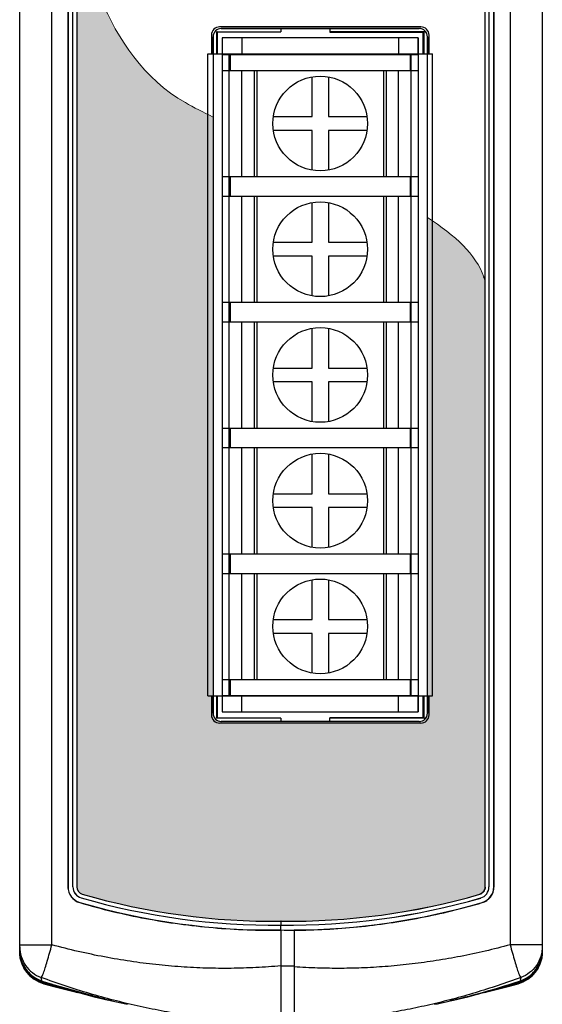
# Model space of a CAD drawing. Header units: millimetres. Extents: x 0 to 420, y 0 to 297.
# Tile 21 of 23: x 290 to 322, y 100 to 160. Entities that reach past the tile are written whole.
import ezdxf

# ---------------------------------------------------------------- set-up
doc = ezdxf.new("R2010")
doc.units = ezdxf.units.MM
doc.layers.add('Line', color=3, linetype='CONTINUOUS', lineweight=25)

msp = doc.modelspace()

# ---------------------------------------------------------------- hatches: boundary and pattern name
at = {"layer": 'Line'}
h = msp.add_hatch(color=18, dxfattribs=at)
edge = h.paths.add_edge_path()
edge.add_line((302.1567578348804, 153.9859115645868), (302.1568485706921, 117.4695194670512))
edge.add_arc((302.6568485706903, 117.4695207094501), 0.5, 180.000142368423, 270.0161339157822)
edge.add_line((302.6569893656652, 116.9695207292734), (306.315092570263, 116.9705508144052))
edge.add_line((306.315092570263, 116.9705508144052), (314.7761220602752, 116.9679981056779))
edge.add_arc((314.7762189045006, 117.4679980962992), 0.5, 269.98890246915, 360)
edge.add_line((315.2762189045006, 117.4679980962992), (315.2762189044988, 147.8335321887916))
edge.add_arc((315.6177482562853, 148.362570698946), 0.6297015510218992, 237.1550822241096, 237.7507855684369)
edge.add_spline(control_points=[(315.281737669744, 147.8300099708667), (316.9849023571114, 146.7447110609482), (318.2478926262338, 145.5618037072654), (318.7403798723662, 144.1958222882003)], knot_values=[3.698615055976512, 3.698615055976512, 3.698615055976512, 3.698615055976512, 4, 4, 4, 4], degree=3, periodic=0)
edge.add_arc((314.2298577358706, 142.4344993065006), 4.84221732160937, 18.844956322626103, 21.33024938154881, ccw=False)
edge.add_line((318.81251336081, 143.9985760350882), (318.812529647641, 106.8213309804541))
edge.add_spline(control_points=[(318.812529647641, 106.8213309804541), (318.8136834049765, 106.7560312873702), (318.7946516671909, 106.6792555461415), (318.7265315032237, 106.5474987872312), (318.6774157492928, 106.4911675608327), (318.5755932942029, 106.419058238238), (318.5276396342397, 106.396002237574), (318.4787565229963, 106.3818405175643)], knot_values=[0, 0, 0, 0, 0.3305453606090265, 0.3305453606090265, 0.6610907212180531, 0.6610907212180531, 0.8931093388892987, 0.8931093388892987, 0.8931093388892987, 0.8931093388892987], degree=3, periodic=0)
edge.add_arc((306.8577495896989, 146.494974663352), 41.762558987, 269.2595468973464, 286.1566081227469, ccw=False)
edge.add_line((306.3180526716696, 104.7359030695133), (306.3121813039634, 104.735905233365))
edge.add_arc((305.8083223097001, 146.4954246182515), 41.762558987, 253.7841653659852, 270.69128173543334, ccw=False)
edge.add_arc((294.2750293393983, 106.8384813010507), 0.462558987, 180.0000000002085, 253.7841653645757, ccw=False)
edge.add_line((293.812470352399, 106.8384813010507), (293.812470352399, 166.0597629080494))
edge.add_spline(control_points=[(293.812470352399, 166.0597629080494), (293.9730152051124, 165.1155009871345), (295.3852320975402, 157.677454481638), (300.456712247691, 154.8683093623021)], knot_values=[2.064254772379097, 2.064254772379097, 2.064254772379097, 2.064254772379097, 3, 3, 3, 3], degree=3, periodic=0)
edge.add_spline(control_points=[(300.456712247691, 154.8683093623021), (300.977405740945, 154.579484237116), (301.5574890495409, 154.2800836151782), (302.1567578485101, 153.9859115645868)], knot_values=[3, 3, 3, 3, 3.085081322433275, 3.085081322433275, 3.085081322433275, 3.085081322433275], degree=3, periodic=0)
h = msp.add_hatch(color=255, dxfattribs=at)
edge = h.paths.add_edge_path(flags=16)
edge.add_spline(control_points=[(297.6845719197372, 137.3512940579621), (297.2731965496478, 137.3512940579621), (296.940248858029, 137.6975596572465), (296.940248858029, 138.1222529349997), (296.940248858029, 138.5469462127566), (297.2731965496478, 138.8917320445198), (297.6845719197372, 138.8917320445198), (298.0944675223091, 138.8917320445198), (298.4274152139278, 138.5469462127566), (298.4274152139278, 138.1222529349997), (298.4274152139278, 137.6975596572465), (298.0944675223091, 137.3512940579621), (297.6845719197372, 137.3512940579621)], knot_values=[0, 0, 0, 0, 1, 1, 1, 2, 2, 2, 3, 3, 3, 4, 4, 4, 4], degree=3, periodic=0)
edge = h.paths.add_edge_path()
edge.add_spline(control_points=[(297.6845719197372, 139.0249111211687), (297.1844104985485, 139.0249111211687), (296.78191373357, 138.6209345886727), (296.78191373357, 138.1222529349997), (296.78191373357, 137.6228313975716), (297.1844104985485, 137.2195947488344), (297.6845719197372, 137.2195947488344), (298.1832535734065, 137.2195947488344), (298.5872301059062, 137.6228313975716), (298.5872301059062, 138.1222529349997), (298.5872301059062, 138.6209345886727), (298.1832535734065, 139.0249111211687), (297.6845719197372, 139.0249111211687)], knot_values=[0, 0, 0, 0, 1, 1, 1, 2, 2, 2, 3, 3, 3, 4, 4, 4, 4], degree=3, periodic=0)
h.paths.add_polyline_path([(298.2676003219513, 153.4575131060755), (296.9654049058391, 153.4575131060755), (296.9654049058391, 153.7216516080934), (298.2676003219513, 153.7216516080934)])
h.paths.add_polyline_path([(297.6091037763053, 138.7259980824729), (297.7585602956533, 138.7259980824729), (297.7585602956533, 138.2643106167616), (298.2957159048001, 138.2643106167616), (298.2957159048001, 138.1148540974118), (297.073427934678, 138.1148540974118), (297.073427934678, 138.2643106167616), (297.6091037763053, 138.2643106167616)], flags=0)
h.paths.add_polyline_path([(297.8961786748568, 137.6694440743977), (297.8961786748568, 137.5214673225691), (297.4714853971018, 137.5214673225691), (297.4714853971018, 137.6694440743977)], flags=0)
h.paths.add_polyline_path([(298.1092651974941, 137.9668773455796), (298.1092651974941, 137.8189005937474), (297.2583988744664, 137.8189005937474), (297.2583988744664, 137.9668773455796)], flags=0)
h.paths.add_polyline_path([(297.7985140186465, 145.174114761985), (297.4418900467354, 145.174114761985), (297.4418900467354, 145.7060911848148), (296.9047344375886, 145.7060911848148), (296.9047344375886, 146.0730735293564), (297.4418900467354, 146.0730735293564), (297.4418900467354, 146.6057898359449), (297.7985140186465, 146.6057898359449), (297.7985140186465, 146.0730735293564), (298.3371493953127, 146.0730735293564), (298.3371493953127, 145.7060911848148), (297.7985140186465, 145.7060911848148)])
h.paths.add_polyline_path([(297.1592544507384, 129.670531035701), (296.8514628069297, 129.670531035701), (296.8514628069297, 131.3086336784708), (297.1725723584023, 131.3086336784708), (297.8429070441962, 130.2150854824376), (297.8429070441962, 131.3086336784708), (298.1506986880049, 131.3086336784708), (298.1506986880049, 129.670531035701), (297.8192307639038, 129.670531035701), (297.1592544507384, 130.7389231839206)])
h.paths.add_polyline_path([(298.0160398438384, 121.9771899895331), (296.8633009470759, 121.9771899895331), (296.8633009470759, 123.6019747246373), (297.1932891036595, 123.6019747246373), (297.1932891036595, 122.2539065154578), (298.0160398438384, 122.2539065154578)])
edge = h.paths.add_edge_path(flags=0)
edge.add_line((297.7585602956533, 138.1148540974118), (297.6091037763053, 138.1148540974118))

# ---------------------------------------------------------------- linework, layer by layer
at = {"layer": 'Line', "color": 7, "linetype": 'Continuous'}
for p, q in [((290.3125, 102.920026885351), (290.3125, 194.0800463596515)), ((292.277595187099, 103.28955142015), (292.277595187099, 193.7104487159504)), ((320.3474048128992, 193.7104486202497), (320.3474048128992, 103.2895513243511)), ((322.3125, 194.0799731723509), (322.3125, 102.920026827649)), ((293.2625120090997, 190.1600000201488), (293.2625120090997, 106.8400000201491)), ((293.2724999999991, 190.1600000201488), (293.2724999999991, 106.8400000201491)), ((293.5725000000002, 106.8400000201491), (293.5725000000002, 190.1600000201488)), ((293.575991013, 106.8400000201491), (293.575991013, 190.1600000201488)), ((293.812470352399, 190.1584813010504), (293.812470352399, 106.8384813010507)), ((318.8125296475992, 106.8213309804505), (318.8124931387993, 190.1584813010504)), ((319.0439137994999, 190.1600000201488), (319.0439137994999, 106.8399691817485)), ((319.0474048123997, 190.1600000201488), (319.0474048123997, 106.8400000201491)), ((319.347404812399, 106.8400000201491), (319.347404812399, 190.1600000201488)), ((319.3573943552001, 106.8400000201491), (319.3573943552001, 190.1600000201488)), ((302.3542362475, 159.2091363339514), (302.3542362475, 157.8500000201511)), ((302.3542362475, 159.2091363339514), (306.3125, 159.2079305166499)), ((302.3542362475, 159.2091363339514), (302.3740972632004, 159.1992043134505)), ((314.8761220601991, 159.5089838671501), (302.5568869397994, 159.5074759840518)), ((314.7761515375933, 159.4089703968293), (302.6566782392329, 159.4073374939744)), ((302.6567577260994, 159.4076649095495), (314.7762189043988, 159.4076649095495)), ((306.3125, 159.4076649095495), (306.3125, 159.2079305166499)), ((309.3125, 159.4076649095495), (309.3125, 159.1800000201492)), ((315.0736895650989, 159.2105994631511), (309.3125, 159.2088444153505)), ((315.0736895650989, 159.2105994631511), (315.0124999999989, 159.1800000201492)), ((315.0736895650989, 157.8500000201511), (315.0736895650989, 159.2105994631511)), ((302.0567453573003, 159.0074747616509), (302.0567482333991, 157.8500000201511)), ((302.1567456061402, 158.9073362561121), (302.1567578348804, 153.9859115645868)), ((302.1567577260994, 157.8500000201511), (302.1567577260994, 158.9076649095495)), ((302.3740972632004, 159.1800000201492), (302.3740972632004, 159.1992043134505)), ((302.4125000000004, 159.1992043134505), (302.3740972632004, 159.1992043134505)), ((302.3740972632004, 159.1800000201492), (302.4125000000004, 159.1800000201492)), ((302.4125000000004, 159.1800000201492), (302.4125000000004, 157.8500000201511)), ((302.7124999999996, 158.8300000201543), (302.7124999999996, 157.8500000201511)), ((314.7124999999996, 158.8300000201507), (302.7124999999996, 158.8300000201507)), ((314.7124999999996, 158.8300000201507), (302.7124999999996, 158.8300000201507)), ((302.7124999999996, 158.8300000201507), (302.7124999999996, 117.5500000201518)), ((303.9125000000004, 158.8300000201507), (303.9125000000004, 157.8500000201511)), ((303.9125000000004, 158.8300000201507), (303.9125000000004, 157.8200000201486)), ((309.3125, 159.1800000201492), (315.0124999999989, 159.1800000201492)), ((313.5124999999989, 158.8300000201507), (313.5124999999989, 157.8500000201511)), ((313.5124999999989, 158.8300000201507), (313.5124999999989, 157.8200000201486)), ((314.7124999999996, 157.8500000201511), (314.7124999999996, 158.8300000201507)), ((314.7124999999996, 158.8300000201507), (314.7124999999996, 117.5500000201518)), ((315.0124999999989, 157.8500000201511), (315.0124999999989, 159.1800000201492)), ((315.2762189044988, 147.8335321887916), (315.2762189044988, 158.9089704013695)), ((315.2762189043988, 158.9076649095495), (315.2762189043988, 157.8500000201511)), ((315.3762189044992, 157.8500000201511), (315.3762189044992, 159.0089838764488)), ((301.8374999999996, 118.5300000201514), (301.8374999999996, 157.8500000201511)), ((301.8375090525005, 157.8500000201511), (315.5874909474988, 157.8500000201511)), ((302.7124999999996, 157.8200000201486), (314.7124999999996, 157.8200000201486)), ((303.1374999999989, 118.5300000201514), (303.1374999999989, 157.8500000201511)), ((303.2124999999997, 156.8400000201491), (303.2124999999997, 157.8200000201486)), ((314.2124999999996, 157.8200000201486), (314.2124999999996, 156.8400000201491)), ((314.2875000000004, 118.5300000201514), (314.2875000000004, 157.8500000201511)), ((315.5874999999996, 118.5300000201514), (315.5874999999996, 157.8500000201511)), ((302.7124999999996, 156.8400000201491), (314.7124999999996, 156.8400000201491)), ((303.9125000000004, 150.3400000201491), (303.9125000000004, 156.8400000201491)), ((304.6625000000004, 156.8400000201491), (304.6625000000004, 150.3400000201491)), ((304.8374999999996, 156.8400000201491), (304.8374999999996, 150.3400000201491)), ((312.5874999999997, 156.8400000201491), (312.5874999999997, 150.3400000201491)), ((312.7624999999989, 150.3400000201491), (312.7624999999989, 156.8400000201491)), ((313.5124999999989, 150.3400000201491), (313.5124999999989, 156.8400000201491)), ((308.2124999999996, 154.015000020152), (308.2124999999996, 156.4465713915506)), ((309.2124999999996, 156.4465713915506), (309.2124999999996, 154.015000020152)), ((302.1567578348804, 153.9859115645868), (302.1568485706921, 117.4695194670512)), ((305.8438112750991, 154.015000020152), (308.2124999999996, 154.015000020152)), ((309.2124999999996, 154.015000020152), (311.5811887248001, 154.015000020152)), ((308.2124999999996, 153.1650000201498), (305.8438112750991, 153.1650000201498)), ((308.2124999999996, 150.7334286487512), (308.2124999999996, 153.1650000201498)), ((311.5811887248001, 153.1650000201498), (309.2124999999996, 153.1650000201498)), ((309.2124999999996, 153.1650000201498), (309.2124999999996, 150.7334286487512)), ((302.7124999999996, 150.3400000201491), (314.7124999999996, 150.3400000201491)), ((303.2124999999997, 149.140000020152), (303.2124999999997, 150.3400000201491)), ((314.2124999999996, 150.3400000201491), (314.2124999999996, 149.140000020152)), ((302.7124999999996, 149.140000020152), (314.7124999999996, 149.140000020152)), ((303.9125000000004, 142.640000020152), (303.9125000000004, 149.140000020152)), ((304.6625000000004, 149.140000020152), (304.6625000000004, 142.640000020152)), ((304.8374999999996, 149.140000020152), (304.8374999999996, 142.640000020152)), ((312.5874999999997, 149.140000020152), (312.5874999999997, 142.640000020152)), ((312.7624999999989, 142.640000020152), (312.7624999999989, 149.140000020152)), ((313.5124999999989, 142.640000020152), (313.5124999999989, 149.140000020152)), ((308.2124999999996, 146.3150000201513), (308.2124999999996, 148.7465713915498)), ((309.2124999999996, 148.7465713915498), (309.2124999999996, 146.3150000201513)), ((315.2762189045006, 117.4679980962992), (315.2762189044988, 147.8335321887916)), ((305.8438112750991, 146.3150000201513), (308.2124999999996, 146.3150000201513)), ((309.2124999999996, 146.3150000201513), (311.5811887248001, 146.3150000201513)), ((308.2124999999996, 145.4650000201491), (305.8438112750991, 145.4650000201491)), ((308.2124999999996, 143.0334286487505), (308.2124999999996, 145.4650000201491)), ((311.5811887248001, 145.4650000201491), (309.2124999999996, 145.4650000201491)), ((309.2124999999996, 145.4650000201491), (309.2124999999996, 143.0334286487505)), ((302.7124999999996, 142.640000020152), (314.7124999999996, 142.640000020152)), ((303.2124999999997, 141.4400000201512), (303.2124999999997, 142.640000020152)), ((314.2124999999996, 142.640000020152), (314.2124999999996, 141.4400000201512)), ((302.7124999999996, 141.4400000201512), (314.7124999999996, 141.4400000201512)), ((303.9125000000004, 134.9400000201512), (303.9125000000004, 141.4400000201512)), ((304.6625000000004, 141.4400000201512), (304.6625000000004, 134.9400000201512)), ((304.8374999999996, 141.4400000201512), (304.8374999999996, 134.9400000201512)), ((312.5874999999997, 141.4400000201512), (312.5874999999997, 134.9400000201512)), ((312.7624999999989, 134.9400000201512), (312.7624999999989, 141.4400000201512)), ((313.5124999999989, 134.9400000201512), (313.5124999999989, 141.4400000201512)), ((308.2124999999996, 138.6150000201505), (308.2124999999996, 141.0465713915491)), ((309.2124999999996, 141.0465713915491), (309.2124999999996, 138.6150000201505)), ((305.8438112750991, 138.6150000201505), (308.2124999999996, 138.6150000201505)), ((309.2124999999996, 138.6150000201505), (311.5811887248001, 138.6150000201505)), ((308.2124999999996, 137.765000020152), (305.8438112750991, 137.765000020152)), ((308.2124999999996, 135.3334286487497), (308.2124999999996, 137.765000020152)), ((309.2124999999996, 137.765000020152), (309.2124999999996, 135.3334286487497)), ((311.5811887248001, 137.765000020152), (309.2124999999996, 137.765000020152)), ((302.7124999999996, 134.9400000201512), (314.7124999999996, 134.9400000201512)), ((303.2124999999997, 133.7400000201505), (303.2124999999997, 134.9400000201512)), ((314.2124999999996, 134.9400000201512), (314.2124999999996, 133.7400000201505)), ((302.7124999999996, 133.7400000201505), (314.7124999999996, 133.7400000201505)), ((303.9125000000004, 127.2400000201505), (303.9125000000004, 133.7400000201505)), ((304.6625000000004, 133.7400000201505), (304.6625000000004, 127.2400000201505)), ((304.8374999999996, 133.7400000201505), (304.8374999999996, 127.2400000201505)), ((308.2124999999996, 130.9150000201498), (308.2124999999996, 133.346571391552)), ((309.2124999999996, 133.346571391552), (309.2124999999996, 130.9150000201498)), ((312.5874999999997, 133.7400000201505), (312.5874999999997, 127.2400000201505)), ((312.7624999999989, 127.2400000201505), (312.7624999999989, 133.7400000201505)), ((313.5124999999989, 127.2400000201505), (313.5124999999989, 133.7400000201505)), ((305.8438112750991, 130.9150000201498), (308.2124999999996, 130.9150000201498)), ((309.2124999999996, 130.9150000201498), (311.5811887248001, 130.9150000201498)), ((308.2124999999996, 130.0650000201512), (305.8438112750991, 130.0650000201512)), ((308.2124999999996, 127.633428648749), (308.2124999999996, 130.0650000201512)), ((309.2124999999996, 130.0650000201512), (309.2124999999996, 127.633428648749)), ((311.5811887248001, 130.0650000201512), (309.2124999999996, 130.0650000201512)), ((302.7124999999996, 127.2400000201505), (314.7124999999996, 127.2400000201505)), ((303.2124999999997, 126.0400000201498), (303.2124999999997, 127.2400000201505)), ((314.2124999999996, 127.2400000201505), (314.2124999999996, 126.0400000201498)), ((302.7124999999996, 126.0400000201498), (314.7124999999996, 126.0400000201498)), ((303.9125000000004, 119.5400000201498), (303.9125000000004, 126.0400000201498)), ((304.6625000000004, 126.0400000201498), (304.6625000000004, 119.5400000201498)), ((304.8374999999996, 126.0400000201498), (304.8374999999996, 119.5400000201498)), ((312.5874999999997, 126.0400000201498), (312.5874999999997, 119.5400000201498)), ((312.7624999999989, 119.5400000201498), (312.7624999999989, 126.0400000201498)), ((313.5124999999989, 119.5400000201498), (313.5124999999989, 126.0400000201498)), ((308.2124999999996, 123.2150000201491), (308.2124999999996, 125.6465713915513)), ((309.2124999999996, 125.6465713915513), (309.2124999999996, 123.2150000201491)), ((305.8438112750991, 123.2150000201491), (308.2124999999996, 123.2150000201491)), ((309.2124999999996, 123.2150000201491), (311.5811887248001, 123.2150000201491)), ((308.2124999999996, 122.3650000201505), (305.8438112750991, 122.3650000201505)), ((308.2124999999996, 119.9334286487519), (308.2124999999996, 122.3650000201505)), ((309.2124999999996, 122.3650000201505), (309.2124999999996, 119.9334286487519)), ((311.5811887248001, 122.3650000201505), (309.2124999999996, 122.3650000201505)), ((302.7124999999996, 119.5400000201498), (314.7124999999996, 119.5400000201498)), ((303.2124999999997, 118.5600000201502), (303.2124999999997, 119.5400000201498)), ((314.2124999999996, 119.5400000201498), (314.2124999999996, 118.5600000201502)), ((301.8375090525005, 118.5300000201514), (315.5874909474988, 118.5300000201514)), ((302.0568459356, 118.5300000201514), (302.0568488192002, 117.369491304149)), ((302.1567578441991, 117.4705102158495), (302.1567578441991, 118.5300000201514)), ((302.3542362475, 118.5300000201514), (302.3542362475, 117.1708637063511)), ((302.4125000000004, 118.5300000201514), (302.4125000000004, 117.2000000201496)), ((302.7124999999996, 118.5600000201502), (314.7124999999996, 118.5600000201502)), ((302.7124999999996, 118.5300000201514), (302.7124999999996, 117.5500000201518)), ((303.9125000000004, 117.5500000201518), (303.9125000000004, 118.5600000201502)), ((303.9125000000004, 117.5500000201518), (303.9125000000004, 118.5300000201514)), ((313.5124999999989, 117.5500000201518), (313.5124999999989, 118.5600000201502)), ((313.5124999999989, 117.5500000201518), (313.5124999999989, 118.5300000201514)), ((314.7124999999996, 117.5500000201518), (314.7124999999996, 118.5300000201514)), ((315.0124999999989, 117.2000000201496), (315.0124999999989, 118.5300000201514)), ((315.0736895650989, 117.1694005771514), (315.0736895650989, 118.5300000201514)), ((315.2762189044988, 118.5300000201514), (315.2762189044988, 117.4705102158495)), ((315.3762189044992, 117.3679787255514), (315.3762189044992, 118.5300000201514)), ((302.3542362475, 117.1708637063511), (302.3740972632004, 117.180795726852)), ((306.3125, 117.172069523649), (302.3542362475, 117.1708637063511)), ((302.3740972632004, 117.2000000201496), (302.4125000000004, 117.2000000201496)), ((302.3740972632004, 117.2000000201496), (302.3740972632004, 117.180795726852)), ((302.3740972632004, 117.180795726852), (302.4125000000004, 117.180795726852)), ((302.7124999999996, 117.5500000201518), (314.7124999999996, 117.5500000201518)), ((302.7124999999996, 117.5500000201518), (314.7124999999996, 117.5500000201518)), ((306.3125, 117.172069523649), (306.3125, 116.9705102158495)), ((315.0124999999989, 117.2000000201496), (309.3125, 117.2000000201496)), ((309.3125, 116.9705102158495), (309.3125, 117.2000000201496)), ((315.0736895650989, 117.1694005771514), (309.3125, 117.171155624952)), ((315.0736895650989, 117.1694005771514), (315.0124999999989, 117.2000000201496)), ((314.8761220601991, 116.867978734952), (302.5569896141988, 116.8694925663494)), ((314.7762189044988, 116.9705102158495), (302.6567578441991, 116.9705102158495)), ((306.315092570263, 116.9705508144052), (302.6569893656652, 116.9695207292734)), ((314.7761220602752, 116.9679981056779), (306.315092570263, 116.9705508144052)), ((293.575991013, 106.8400000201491), (293.5725000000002, 106.8400000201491)), ((294.0779953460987, 106.1712005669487), (294.0770204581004, 106.1678484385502)), ((306.3180526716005, 104.7359030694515), (306.3121813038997, 104.7359052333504)), ((306.3125, 104.7357964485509), (306.3125, 104.5034913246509)), ((306.3125, 104.2000000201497), (306.3125, 104.5000000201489)), ((306.3125, 104.1860347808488), (306.3125, 98.50758346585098)), ((307.1124999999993, 104.1835577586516), (307.1124999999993, 98.52698023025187)), ((290.3125, 103.28955140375), (292.277595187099, 103.28955140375)), ((322.3125, 103.2895513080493), (320.3474048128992, 103.2895513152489)), ((290.3125, 102.920026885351), (290.3188101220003, 102.9200268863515)), ((290.3125, 102.8389646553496), (290.3125, 102.8387471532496)), ((322.3125, 102.9200268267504), (322.3061901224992, 102.920026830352)), ((322.3125, 102.9027000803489), (322.3125, 102.8641339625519)), ((322.3125, 102.8406198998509), (322.3125, 102.8387472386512)), ((306.3125, 102.0018406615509), (307.1124999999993, 102.0018406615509)), ((295.7596416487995, 99.90237828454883), (291.7075237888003, 101.0141700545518)), ((291.7225292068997, 100.9832124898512), (291.7075237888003, 101.0141700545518)), ((291.7225292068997, 100.9832124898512), (294.8774321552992, 100.1121016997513)), ((293.8614781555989, 100.3649353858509), (291.7451108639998, 100.9465948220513)), ((291.7987469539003, 100.906105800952), (291.7938536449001, 100.9071617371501)), ((317.7475918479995, 100.1121075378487), (320.9024737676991, 100.9832133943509)), ((320.8798913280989, 100.946595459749), (318.7635061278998, 100.3649313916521)), ((320.8311477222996, 100.9071621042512), (320.8262551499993, 100.9061063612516)), ((320.9075038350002, 100.9929629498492), (320.9024737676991, 100.9832133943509)), ((320.9174786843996, 101.0141708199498), (320.9075038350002, 100.9929629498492)), ((294.8774045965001, 100.112108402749), (295.7596493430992, 99.90237649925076)), ((316.8653600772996, 99.90237868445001), (317.7476033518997, 100.1121103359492))]:
    msp.add_line(p, q, dxfattribs=at)
at = {"layer": 'Line', "color": 7, "lineweight": 0}
for p, q in [((318.8124931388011, 190.1584813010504), (318.8125131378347, 144.5075523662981)), ((318.8124931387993, 190.1584813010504), (318.81251336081, 143.9985760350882)), ((293.812470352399, 106.8384813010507), (293.8124703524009, 166.1416765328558)), ((293.812470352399, 106.8384813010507), (293.812470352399, 166.0597629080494)), ((318.8125296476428, 106.8213309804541), (318.8125131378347, 144.5075523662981)), ((318.812529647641, 106.8213309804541), (318.81251336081, 143.9985760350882))]:
    msp.add_line(p, q, dxfattribs=at)
at = {"layer": 'Line', "color": 7, "linetype": 'Continuous', "lineweight": 0}
for q in [(306.3121813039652, 104.735905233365), (306.3121813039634, 104.735905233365)]:
    msp.add_line((306.3180526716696, 104.7359030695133), q, dxfattribs=at)
at = {"layer": 'Line', "color": 7, "linetype": 'Continuous'}
for points in [[(291.7937590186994, 100.9071871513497), (292.4876177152, 100.72202912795), (293.6269483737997, 100.4247909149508), (293.8615199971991, 100.3649247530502)], [(318.7634796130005, 100.3649246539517), (318.9952497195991, 100.4240728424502), (320.1359016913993, 100.7216368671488), (320.8312409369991, 100.9071871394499)]]:
    msp.add_lwpolyline(points, dxfattribs=at)
for centre in [(308.7124999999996, 153.5900000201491), (308.7124999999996, 145.890000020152), (308.7124999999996, 138.1900000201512), (308.7124999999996, 130.4900000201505), (308.7124999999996, 122.7900000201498)]:
    msp.add_circle(centre, 2.9, dxfattribs=at)
for centre, radius, start, end in [((302.5567453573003, 159.0074760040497), 0.5, 89.98377583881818, 180.000142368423), ((302.6567456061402, 158.907337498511), 0.5, 90.00771967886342, 180.000142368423), ((302.6567577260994, 158.9076649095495), 0.5, 90, 180), ((314.7762189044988, 158.9089704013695), 0.5, 0, 90.00771967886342), ((314.7762189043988, 158.9076649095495), 0.5, 0, 90), ((314.8762189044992, 159.0089838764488), 0.5, 0, 90.01109753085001), ((302.5568488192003, 117.3694925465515), 0.5, 180.000142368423, 270.0161339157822), ((302.6567578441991, 117.4705102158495), 0.5, 180, 270), ((302.6568485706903, 117.4695207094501), 0.5, 180.000142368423, 270.0161339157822), ((314.7762189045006, 117.4679980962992), 0.5, 269.98890246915, 0), ((314.7762189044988, 117.4705102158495), 0.5, 270, 0), ((314.8762189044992, 117.3679787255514), 0.5, 269.98890246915, 0), ((294.2724999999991, 106.8400000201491), 1, 180, 253.7219768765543), ((294.2724999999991, 106.8400000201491), 0.7, 180, 253.784165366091), ((294.2724999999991, 106.8400000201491), 0.696508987, 180, 253.784165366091), ((294.2750293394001, 106.8384813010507), 0.462558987, 180, 253.7841653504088), ((318.3475137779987, 106.8276493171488), 0.696508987, 286.1566081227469, 1.013501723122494), ((318.347404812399, 106.8400000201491), 1, 286.2777073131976, 0), ((305.8057929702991, 146.4969433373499), 42, 253.784165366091, 270.691259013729), ((305.8057929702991, 146.4969433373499), 41.99650898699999, 253.784165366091, 270.6913164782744), ((305.8083223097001, 146.4954246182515), 41.762558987, 253.7841653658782, 270.6952988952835), ((306.8552202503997, 146.4964933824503), 41.99650898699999, 269.2595468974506, 286.1566081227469), ((306.8552202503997, 146.4964933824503), 42, 269.2596084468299, 286.1566081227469), ((306.8577495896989, 146.494974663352), 41.762558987, 269.2555132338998, 286.1566081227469), ((305.7647400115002, 146.1964279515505), 42, 253.7219768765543, 270.7472672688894), ((306.8553817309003, 146.1964912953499), 42, 270.352226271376, 286.2777073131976), ((306.8553817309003, 146.1964912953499), 42.003491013, 269.2594496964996, 270.3507299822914), ((292.3125, 102.838747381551), 2, 180, 254.9681087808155), ((320.3125, 102.8387474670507), 2, 285.0318919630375, 0)]:
    msp.add_arc(centre, radius, start, end, dxfattribs=at)
at = {"layer": 'Line', "color": 7}
for centre, radius, start, end in [((315.6177482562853, 148.362570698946), 0.6297015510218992, 237.1550822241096, 237.7507855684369), ((314.2298577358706, 142.4344993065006), 4.84221732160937, 18.84495632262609, 21.33024938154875)]:
    msp.add_arc(centre, radius, start, end, dxfattribs=at)
at = {"layer": 'Line', "color": 7, "linetype": 'Continuous', "lineweight": 0}
for centre, radius, start, end in [((294.2750293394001, 106.8384813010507), 0.462558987, 180.0000000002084, 253.7841653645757), ((294.2750293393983, 106.8384813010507), 0.462558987, 180.0000000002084, 253.7841653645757), ((305.8083223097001, 146.4954246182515), 41.762558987, 253.7841653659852, 270.6912817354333), ((305.8083223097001, 146.4954246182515), 41.762558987, 253.7841653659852, 270.6912817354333), ((306.8577495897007, 146.494974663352), 41.762558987, 269.2595468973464, 286.1566081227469), ((306.8577495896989, 146.494974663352), 41.762558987, 269.2595468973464, 286.1566081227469)]:
    msp.add_arc(centre, radius, start, end, dxfattribs=at)
at = {"layer": 'Line', "color": 7, "lineweight": 0}
for points in [[(293.812470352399, 166.0597629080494), (293.9730152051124, 165.1155009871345), (295.3852320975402, 157.677454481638), (300.456712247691, 154.8683093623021)], [(300.456712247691, 154.8683093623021), (300.977405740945, 154.579484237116), (301.5574890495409, 154.2800836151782), (302.1567578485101, 153.9859115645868)], [(315.281737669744, 147.8300099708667), (316.9849023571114, 146.7447110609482), (318.2478926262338, 145.5618037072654), (318.7403798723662, 144.1958222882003)]]:
    msp.add_open_spline(points, degree=3, dxfattribs=at)
at = {"layer": 'Line', "color": 7, "linetype": 'Continuous'}
for points, knots in [([(293.2625120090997, 106.8400000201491), (293.2625120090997, 106.7859050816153), (293.271238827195, 106.6775141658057), (293.3101715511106, 106.5192823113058), (293.3739408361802, 106.3692846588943), (293.4609007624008, 106.2314459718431), (293.5688030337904, 106.1093075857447), (293.6948793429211, 106.0060178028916), (293.8358286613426, 105.9242537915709), (293.9374165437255, 105.8854652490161), (293.9893397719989, 105.8702869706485)], [0, 0, 0, 0, 0.1622848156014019, 0.3245687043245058, 0.4868503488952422, 0.6491279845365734, 0.8114023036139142, 0.9736762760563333, 1.135954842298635, 1.298243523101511, 1.298243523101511, 1.298243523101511, 1.298243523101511]), ([(318.4787565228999, 106.3818405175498), (318.5281055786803, 106.3961372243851), (318.6424593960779, 106.4509518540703), (318.7745393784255, 106.6040116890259), (318.8137918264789, 106.7498949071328), (318.8125296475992, 106.8213309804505)], [0, 0, 0, 0, 0.1541347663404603, 0.3721627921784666, 0.5865044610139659, 0.5865044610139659, 0.5865044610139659, 0.5865044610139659]), ([(318.6305601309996, 105.8702839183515), (318.6824849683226, 105.8854623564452), (318.7840773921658, 105.9242522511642), (318.9250332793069, 106.0060207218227), (319.0511143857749, 106.1093170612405), (319.1590168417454, 106.2314603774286), (319.2459730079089, 106.3692991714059), (319.3097377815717, 106.519292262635), (319.348667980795, 106.677518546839), (319.3573943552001, 106.7859060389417), (319.3573943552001, 106.8400000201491)], [0, 0, 0, 0, 0.1622934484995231, 0.3245812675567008, 0.486864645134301, 0.6491435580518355, 0.8114184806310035, 0.9736926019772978, 1.135969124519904, 1.298251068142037, 1.298251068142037, 1.298251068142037, 1.298251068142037]), ([(318.7914984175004, 106.6863976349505, 42.0675), (318.7833074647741, 106.6612798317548, 42.0675), (318.7634361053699, 106.6144929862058, 42.06750000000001), (318.736504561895, 106.57146648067, 42.0675), (318.7221892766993, 106.5520355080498, 42.0675)], [0, 0, 0, 0, 0.0792588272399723, 0.15166332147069, 0.15166332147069, 0.15166332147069, 0.15166332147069]), ([(318.7914984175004, 106.6863976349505, 42.0675), (318.7833074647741, 106.6612798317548, 42.0675), (318.7634361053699, 106.6144929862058, 42.06750000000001), (318.736504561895, 106.57146648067, 42.0675), (318.7221892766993, 106.5520355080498, 42.0675)], [0, 0, 0, 0, 0.0792588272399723, 0.15166332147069, 0.15166332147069, 0.15166332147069, 0.15166332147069]), ([(318.7914741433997, 106.6863508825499, 42.0675), (318.7832841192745, 106.6612395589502, 42.0675), (318.7634207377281, 106.6144741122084, 42.0675), (318.7365035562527, 106.5714657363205, 42.0675), (318.7221998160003, 106.552046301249, 42.0675)], [0, 0, 0, 0, 0.0792394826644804, 0.1515955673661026, 0.1515955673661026, 0.1515955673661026, 0.1515955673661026]), ([(293.9893397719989, 105.8702869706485), (295.3201372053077, 105.4812662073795), (298.0222774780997, 104.8346407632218), (302.1495397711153, 104.2705503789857), (304.9261069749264, 104.1683804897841), (306.3125, 104.1860347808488)], [0, 0, 0, 0, 4.159474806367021, 8.318977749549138, 12.47849402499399, 12.47849402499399, 12.47849402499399, 12.47849402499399]), ([(307.1124999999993, 104.1835577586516), (308.4096220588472, 104.1918913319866), (311.0047560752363, 104.3289013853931), (314.8600880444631, 104.8934850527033), (317.3855260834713, 105.5063410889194), (318.6305601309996, 105.8702839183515)], [0, 0, 0, 0, 3.891446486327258, 7.782882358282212, 11.6742930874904, 11.6742930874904, 11.6742930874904, 11.6742930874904]), ([(290.3125, 103.1666283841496), (290.3125006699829, 102.964307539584), (290.374898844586, 102.5569704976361), (290.6472785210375, 102.0042612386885), (291.0726273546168, 101.5583465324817), (291.4336944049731, 101.3595474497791), (291.6237162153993, 101.2898744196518)], [0, 0, 0, 0, 0.606962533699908, 1.213974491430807, 1.821067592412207, 2.428244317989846, 2.428244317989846, 2.428244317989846, 2.428244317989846]), ([(291.6236777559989, 101.289769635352), (291.6530685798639, 101.29105144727), (291.6984723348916, 101.414025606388), (291.7819022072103, 101.5839309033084), (291.8859926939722, 101.9093608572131), (292.0109704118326, 102.3081634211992), (292.1446479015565, 102.7818965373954), (292.2333824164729, 103.1160516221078), (292.277595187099, 103.28955140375)], [0, 0, 0, 0, 0.0882562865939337, 0.3052264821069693, 0.6407160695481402, 1.073335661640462, 1.574704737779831, 2.111838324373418, 2.111838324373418, 2.111838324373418, 2.111838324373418]), ([(306.3125, 102.0018406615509), (305.802311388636, 101.9556988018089), (304.7828604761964, 101.8836974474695), (303.2527746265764, 101.8369868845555), (301.7231586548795, 101.8513757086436), (300.1877939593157, 101.9273342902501), (298.6398633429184, 102.0657836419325), (297.0747822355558, 102.268444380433), (295.4905081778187, 102.5372202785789), (293.8864745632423, 102.8743866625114), (292.8158856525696, 103.1433141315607), (292.277595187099, 103.28955142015)], [0, 0, 0, 0, 1.536812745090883, 3.065014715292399, 4.591232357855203, 6.124627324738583, 7.67552307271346, 9.252339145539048, 10.85784890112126, 12.49500849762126, 14.16841153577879, 14.16841153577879, 14.16841153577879, 14.16841153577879]), ([(320.3474048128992, 103.2895513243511), (319.8407188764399, 103.1518996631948), (318.8325898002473, 102.897457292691), (317.3215463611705, 102.574399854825), (315.8269212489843, 102.311970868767), (314.3479530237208, 102.1083212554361), (312.884281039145, 101.9620977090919), (311.4341326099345, 101.8719004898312), (309.9922755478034, 101.8366066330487), (308.5522249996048, 101.8555600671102), (307.5926696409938, 101.9043503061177), (307.1124999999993, 101.9378026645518)], [0, 0, 0, 0, 1.575153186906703, 3.11840836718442, 4.634585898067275, 6.126575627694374, 7.596154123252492, 9.046431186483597, 10.4844077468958, 11.92198761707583, 13.36598813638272, 13.36598813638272, 13.36598813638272, 13.36598813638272]), ([(320.3474048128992, 103.2895513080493), (320.3916176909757, 103.1160515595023), (320.4803523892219, 102.7818965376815), (320.6140300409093, 102.3081634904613), (320.7390078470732, 101.9093609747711), (320.8430981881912, 101.5839310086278), (320.9265281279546, 101.4140257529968), (320.9719314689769, 101.2910515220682), (321.0013222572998, 101.2897696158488)], [0, 0, 0, 0, 0.5371335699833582, 1.038502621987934, 1.471122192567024, 1.806611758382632, 2.023581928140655, 2.111838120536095, 2.111838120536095, 2.111838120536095, 2.111838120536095]), ([(322.3125, 103.1666283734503), (322.3125000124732, 102.9642986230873), (322.2501057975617, 102.5569458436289), (321.9777378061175, 102.0042101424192), (321.5524030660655, 101.5582680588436), (321.1913419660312, 101.3594503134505), (321.0013230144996, 101.289769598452)], [0, 0, 0, 0, 0.6069892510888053, 1.214021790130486, 1.821125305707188, 2.428301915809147, 2.428301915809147, 2.428301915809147, 2.428301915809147]), ([(290.3125, 102.9701931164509), (290.3125161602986, 102.8037315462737), (290.3544859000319, 102.4692754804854), (290.5395557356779, 101.9999050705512), (290.8351690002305, 101.5906083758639), (291.1844667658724, 101.2994225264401), (291.4369674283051, 101.1674863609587), (291.5447425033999, 101.1225840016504)], [0, 0, 0, 0, 0.4993847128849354, 0.9988925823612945, 1.498562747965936, 1.998289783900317, 2.348554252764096, 2.348554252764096, 2.348554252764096, 2.348554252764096]), ([(290.3125, 102.8948154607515), (290.312516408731, 102.725774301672), (290.3558135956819, 102.3861012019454), (290.5466365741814, 101.9104470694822), (290.8509612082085, 101.4977098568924), (291.1930082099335, 101.2205344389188), (291.4298398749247, 101.0970975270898), (291.5188403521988, 101.0585712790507)], [0, 0, 0, 0, 0.5071234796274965, 1.014333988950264, 1.521704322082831, 2.029143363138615, 2.320087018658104, 2.320087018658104, 2.320087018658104, 2.320087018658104]), ([(291.5275607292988, 101.0809323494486), (291.431629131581, 101.1218520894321), (291.1891444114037, 101.2482911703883), (290.8446134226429, 101.5303848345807), (290.5438033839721, 101.9414536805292), (290.3597533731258, 102.4032895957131), (290.3157002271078, 102.7277681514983), (290.3128350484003, 102.8837564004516)], [0, 0, 0, 0, 0.3128828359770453, 0.8169574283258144, 1.320986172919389, 1.824942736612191, 2.292986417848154, 2.292986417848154, 2.292986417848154, 2.292986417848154]), ([(291.5101291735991, 101.0324463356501), (291.4299465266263, 101.0675525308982), (291.2000355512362, 101.1865571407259), (290.8605787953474, 101.4568083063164), (290.5509610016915, 101.871377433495), (290.3612341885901, 102.3394147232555), (290.3158000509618, 102.6689186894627), (290.3128454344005, 102.8273103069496)], [0, 0, 0, 0, 0.2625934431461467, 0.7745257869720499, 1.286398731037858, 1.798154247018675, 2.273411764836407, 2.273411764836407, 2.273411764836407, 2.273411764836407]), ([(321.0802587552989, 101.1225843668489), (321.1880417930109, 101.1674901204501), (321.4405496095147, 101.2994324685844), (321.7898528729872, 101.5906310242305), (322.0854578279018, 101.9999305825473), (322.2705172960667, 102.4692944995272), (322.3124838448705, 102.8037376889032), (322.3125, 102.9701930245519)], [0, 0, 0, 0, 0.3502904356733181, 0.8500181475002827, 1.349698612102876, 1.849187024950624, 2.348553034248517, 2.348553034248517, 2.348553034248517, 2.348553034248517]), ([(322.3121649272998, 102.8837550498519), (322.3092995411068, 102.7277611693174), (322.2652431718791, 102.4032706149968), (322.0811832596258, 101.9414286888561), (321.7803648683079, 101.5303624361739), (321.4358392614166, 101.2482812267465), (321.1933616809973, 101.1218479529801), (321.0974381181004, 101.0809317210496)], [0, 0, 0, 0, 0.4680605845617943, 0.9720361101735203, 1.476055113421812, 1.98012976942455, 2.292986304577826, 2.292986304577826, 2.292986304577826, 2.292986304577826]), ([(321.1061614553, 101.0585719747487), (321.1951702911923, 101.0971019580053), (321.4320092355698, 101.2205451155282), (321.7740618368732, 101.4977333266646), (322.0783775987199, 101.9104733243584), (322.2691897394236, 102.3861207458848), (322.3124835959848, 102.7257807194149), (322.3125, 102.8948154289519)], [0, 0, 0, 0, 0.2909711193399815, 0.7984099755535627, 1.305790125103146, 1.812981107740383, 2.320085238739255, 2.320085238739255, 2.320085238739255, 2.320085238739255]), ([(322.3121545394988, 102.8273089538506), (322.309199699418, 102.6689113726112), (322.2637621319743, 102.339394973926), (322.0740247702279, 101.8713513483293), (321.7643979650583, 101.4567848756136), (321.4249467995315, 101.1865464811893), (321.1950432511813, 101.0675479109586), (321.114869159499, 101.0324455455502)], [0, 0, 0, 0, 0.475275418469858, 0.9870501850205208, 1.498913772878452, 2.010846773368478, 2.273412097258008, 2.273412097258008, 2.273412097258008, 2.273412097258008]), ([(301.5767316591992, 98.8393145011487), (301.1926246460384, 98.88757227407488), (300.3219783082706, 99.00887447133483), (298.9661283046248, 99.24003869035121), (297.5064150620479, 99.54021028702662), (296.0417034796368, 99.893531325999), (294.5713428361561, 100.3012287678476), (293.0950443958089, 100.7644975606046), (292.1146720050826, 101.1084374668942), (291.6236769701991, 101.2897695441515)], [0, 0, 0, 0, 1.16137982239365, 2.636813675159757, 4.125447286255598, 5.63129478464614, 7.156123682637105, 8.70208074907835, 10.27230908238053, 10.27230908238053, 10.27230908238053, 10.27230908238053]), ([(291.6852531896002, 101.0701308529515), (291.6777790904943, 101.0909459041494), (291.663089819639, 101.1361014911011), (291.6427442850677, 101.2094206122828), (291.630052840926, 101.2618748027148), (291.6236769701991, 101.2897695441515)], [0, 0, 0, 0, 0.0663487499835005, 0.1423805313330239, 0.2282229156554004, 0.2282229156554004, 0.2282229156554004, 0.2282229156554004]), ([(291.6852531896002, 101.0701308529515), (293.1512012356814, 100.5849126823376), (294.8925505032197, 100.0935776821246), (296.654768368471, 99.6999515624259), (296.9104484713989, 99.64499344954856)], [0, 0, 0, 0, 4.632489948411, 5.417049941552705, 5.417049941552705, 5.417049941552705, 5.417049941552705]), ([(291.7075071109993, 101.0141887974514), (291.6969549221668, 101.0230310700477), (291.7104938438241, 101.0449913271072), (291.7171940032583, 101.0586848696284), (291.7181383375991, 101.0606658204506)], [0, 0, 0, 0, 0.0413014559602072, 0.0478850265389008, 0.0478850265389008, 0.0478850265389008, 0.0478850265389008]), ([(291.7938330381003, 100.907171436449), (291.7892597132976, 100.9084089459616), (291.7778964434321, 100.9132211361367), (291.7610872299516, 100.9265855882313), (291.7504675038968, 100.939311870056), (291.7451108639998, 100.9465948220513)], [0, 0, 0, 0, 0.0142133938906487, 0.0365867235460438, 0.0637089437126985, 0.0637089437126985, 0.0637089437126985, 0.0637089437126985]), ([(321.0013230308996, 101.28976954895), (320.5368457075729, 101.1182308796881), (319.6096048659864, 100.7920096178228), (318.2133806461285, 100.3496885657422), (316.8218771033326, 99.95698501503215), (315.4341373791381, 99.61279172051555), (314.0501044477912, 99.31630322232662), (312.6693471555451, 99.06665573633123), (311.6682314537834, 98.9187377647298), (311.1281482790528, 98.84935021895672), (311.0483475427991, 98.83932439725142)], [0, 0, 0, 0, 1.485423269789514, 2.948286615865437, 4.393141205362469, 5.822247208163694, 7.236918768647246, 8.638703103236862, 10.03098472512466, 10.27226893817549, 10.27226893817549, 10.27226893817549, 10.27226893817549]), ([(315.7145478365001, 99.64497947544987), (316.1841522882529, 99.7459356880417), (317.9440365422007, 100.1515212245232), (319.6813514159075, 100.6536087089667), (320.9397500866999, 101.0701319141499)], [0, 0, 0, 0, 1.441001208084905, 5.417624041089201, 5.417624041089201, 5.417624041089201, 5.417624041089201]), ([(320.9174954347, 101.01418068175), (320.9280476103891, 101.0230235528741), (320.9145568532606, 101.0449058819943), (320.9078692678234, 101.0585542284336), (320.9069528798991, 101.060472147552)], [0, 0, 0, 0, 0.041302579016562, 0.0476793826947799, 0.0476793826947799, 0.0476793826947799, 0.0476793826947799]), ([(321.0013230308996, 101.28976954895), (320.9949471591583, 101.2618748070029), (320.9822561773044, 101.2094204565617), (320.9619089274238, 101.1361026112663), (320.9472239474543, 101.0909463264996), (320.9397500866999, 101.0701319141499)], [0, 0, 0, 0, 0.0858423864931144, 0.1618741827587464, 0.2282208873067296, 0.2282208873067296, 0.2282208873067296, 0.2282208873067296])]:
    msp.add_open_spline(points, degree=3, knots=knots, dxfattribs=at)
at = {"layer": 'Line', "color": 7, "linetype": 'Continuous', "lineweight": 0}
for points in [[(318.8125296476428, 106.8213309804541), (318.8136834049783, 106.7560312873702), (318.7946516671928, 106.6792555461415), (318.7265315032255, 106.5474987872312), (318.6774157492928, 106.4911675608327), (318.5755932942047, 106.419058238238), (318.5276396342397, 106.396002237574), (318.4787565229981, 106.3818405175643)], [(318.812529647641, 106.8213309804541), (318.8136834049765, 106.7560312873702), (318.7946516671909, 106.6792555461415), (318.7265315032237, 106.5474987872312), (318.6774157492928, 106.4911675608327), (318.5755932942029, 106.419058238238), (318.5276396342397, 106.396002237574), (318.4787565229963, 106.3818405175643)]]:
    msp.add_open_spline(points, degree=3, knots=[0, 0, 0, 0, 0.3305453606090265, 0.3305453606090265, 0.6610907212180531, 0.6610907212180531, 0.8931093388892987, 0.8931093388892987, 0.8931093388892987, 0.8931093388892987], dxfattribs=at)
at = {"layer": 'Line', "color": 7, "linetype": 'Continuous'}
for points in [[(318.8125296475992, 106.8213309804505, 42.0675), (318.8133341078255, 106.7758006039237, 42.0675), (318.8055941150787, 106.7296439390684, 42.0675), (318.7914741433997, 106.6863508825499, 42.0675)], [(318.812547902, 106.8213592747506, 42.0675), (318.8133522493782, 106.775835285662, 42.0675), (318.8056145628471, 106.7296852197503, 42.0675), (318.7914984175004, 106.6863976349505, 42.0675)], [(318.812547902, 106.8213592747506, 42.0675), (318.8133522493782, 106.775835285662, 42.0675), (318.8056145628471, 106.7296852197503, 42.0675), (318.7914984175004, 106.6863976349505, 42.0675)], [(318.6137564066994, 106.4461031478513, 42.0675), (318.5728436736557, 106.4176426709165, 42.0675), (318.5266263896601, 106.3957086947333, 42.0675), (318.4787565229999, 106.3818405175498, 42.0675)], [(318.6136830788, 106.4460677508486, 42.0675), (318.5727934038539, 106.417638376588, 42.0675), (318.5266094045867, 106.3957267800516, 42.0675), (318.4787747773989, 106.3818688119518, 42.0675)], [(318.6136830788, 106.4460677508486, 42.0675), (318.5727934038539, 106.417638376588, 42.0675), (318.5266094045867, 106.3957267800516, 42.0675), (318.4787747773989, 106.3818688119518, 42.0675)], [(290.3128350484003, 102.8837564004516), (290.3126130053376, 102.8958450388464), (290.3125011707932, 102.907936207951), (290.3125, 102.920026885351)], [(290.3128454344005, 102.8273103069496), (290.312616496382, 102.8395832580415), (290.3125011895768, 102.8518588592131), (290.3125, 102.8641339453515)], [(322.3125, 102.8641339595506), (322.3124988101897, 102.8518584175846), (322.3123834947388, 102.8395823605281), (322.3121545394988, 102.8273089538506)], [(322.3125, 102.9200268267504), (322.3124988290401, 102.9079357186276), (322.3123869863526, 102.8958441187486), (322.3121649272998, 102.8837550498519)], [(291.6458236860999, 100.978820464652), (291.5999716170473, 100.9950378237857), (291.5546816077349, 101.0129400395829), (291.5101291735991, 101.0324463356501)], [(291.5188403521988, 101.0585712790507), (291.5639981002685, 101.0390235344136), (291.6099045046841, 101.0211207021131), (291.6563784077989, 101.0049493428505)], [(291.6662324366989, 101.0277674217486), (291.619381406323, 101.0437576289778), (291.5730958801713, 101.0615092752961), (291.5275607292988, 101.0809323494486)], [(291.5447425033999, 101.1225840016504), (291.5908913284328, 101.1033570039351), (291.637792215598, 101.0858422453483), (291.6852548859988, 101.070135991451)], [(291.6865177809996, 100.9649185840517), (291.6729039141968, 100.9694060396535), (291.6593377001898, 100.9740407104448), (291.6458236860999, 100.978820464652)], [(291.6563784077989, 101.0049493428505), (291.6700190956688, 101.0002028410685), (291.6837121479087, 100.9956042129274), (291.6974529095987, 100.9911557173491)], [(291.7075259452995, 101.0141768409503), (291.6937126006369, 101.018555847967), (291.6799465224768, 101.0230868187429), (291.6662324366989, 101.0277674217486)], [(291.7114180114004, 100.95689191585), (291.7031005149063, 100.9595128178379), (291.6948000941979, 100.962188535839), (291.6865177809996, 100.9649185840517)], [(291.6974529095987, 100.9911557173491), (291.7057947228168, 100.9884551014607), (291.7141546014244, 100.9858096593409), (291.7225314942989, 100.9832199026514)], [(291.7451130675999, 100.9466022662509), (291.7338513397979, 100.9499321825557), (291.7226188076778, 100.9533624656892), (291.7114180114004, 100.95689191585)], [(291.7450954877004, 100.9466087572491), (291.7362218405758, 100.9516218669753), (291.7424214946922, 100.9679951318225), (291.7469447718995, 100.9771281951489)], [(320.9174786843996, 101.0141708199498), (319.7456133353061, 100.6427989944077), (318.5604954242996, 100.3107044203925), (317.3657977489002, 100.021078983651)], [(320.8443111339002, 100.912579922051), (320.8401660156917, 100.9102863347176), (320.8357411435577, 100.9084092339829), (320.8311682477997, 100.9071718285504)], [(320.8621613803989, 100.9260682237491), (320.8567745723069, 100.9209106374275), (320.8508365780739, 100.9161905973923), (320.8443111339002, 100.912579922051)], [(320.8798913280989, 100.946595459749), (320.8745343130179, 100.9393119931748), (320.8686920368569, 100.9323209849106), (320.8621613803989, 100.9260682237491)], [(320.8799058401, 100.9466042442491), (320.8887806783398, 100.9516181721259), (320.8825785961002, 100.9679936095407), (320.8780545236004, 100.9771278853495)], [(320.9135848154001, 100.9568927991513), (320.902383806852, 100.9533632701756), (320.891151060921, 100.949932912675), (320.8798891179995, 100.9466029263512)], [(320.9024714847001, 100.9832207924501), (320.910848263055, 100.9858105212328), (320.9192080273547, 100.9884559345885), (320.9275497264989, 100.9911565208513)], [(320.9384844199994, 100.9649192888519), (320.9302023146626, 100.962189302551), (320.9219021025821, 100.9595136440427), (320.9135848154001, 100.9568927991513)], [(320.9587706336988, 101.0277683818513), (320.9450563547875, 101.0230876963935), (320.9312900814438, 101.0185566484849), (320.9174765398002, 101.0141775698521)], [(320.9275497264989, 100.9911565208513), (320.9412908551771, 100.9956051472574), (320.9549842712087, 101.000203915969), (320.9686253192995, 101.0049505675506)], [(320.9791790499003, 100.9788213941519), (320.9656648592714, 100.9740415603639), (320.9520984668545, 100.9694068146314), (320.9384844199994, 100.9649192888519)], [(320.9397484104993, 101.0701369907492), (320.9872103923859, 101.0858430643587), (321.0341105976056, 101.1033576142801), (321.0802587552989, 101.1225843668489)], [(321.0974381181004, 101.0809317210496), (321.0519043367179, 101.0615092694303), (321.0056202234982, 101.0437581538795), (320.9587706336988, 101.0277683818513)], [(320.9686253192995, 101.0049505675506), (321.0150985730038, 101.0211217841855), (321.0610043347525, 101.0390244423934), (321.1061614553, 101.0585719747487)], [(321.114869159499, 101.0324455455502), (321.0703181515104, 101.012939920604), (321.0250296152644, 100.9950382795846), (320.9791790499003, 100.9788213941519)], [(294.4776636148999, 100.2120780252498), (294.2719840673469, 100.2618698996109), (294.0665845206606, 100.3128327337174), (293.8614825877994, 100.3649528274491)], [(318.7635022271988, 100.3649467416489), (318.5258309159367, 100.3045500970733), (318.2877592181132, 100.2457073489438), (318.0493145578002, 100.1884399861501)], [(295.9782782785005, 99.85215963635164), (295.9053631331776, 99.8687404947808), (295.8324838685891, 99.8854799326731), (295.7596414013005, 99.90237721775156)], [(316.8653571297, 99.90237784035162), (316.7935177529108, 99.88571383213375), (316.7216426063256, 99.86920328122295), (316.6497326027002, 99.85284673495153)], [(317.0433994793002, 99.94400816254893), (316.9840765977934, 99.93002673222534), (316.9247289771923, 99.91614985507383), (316.8653571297, 99.90237784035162)], [(317.3657977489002, 100.021078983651), (317.2584140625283, 99.99504641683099), (317.1509470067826, 99.96935535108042), (317.0433994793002, 99.94400816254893)]]:
    msp.add_open_spline(points, degree=3, dxfattribs=at)

doc.saveas('drawing.dxf')
